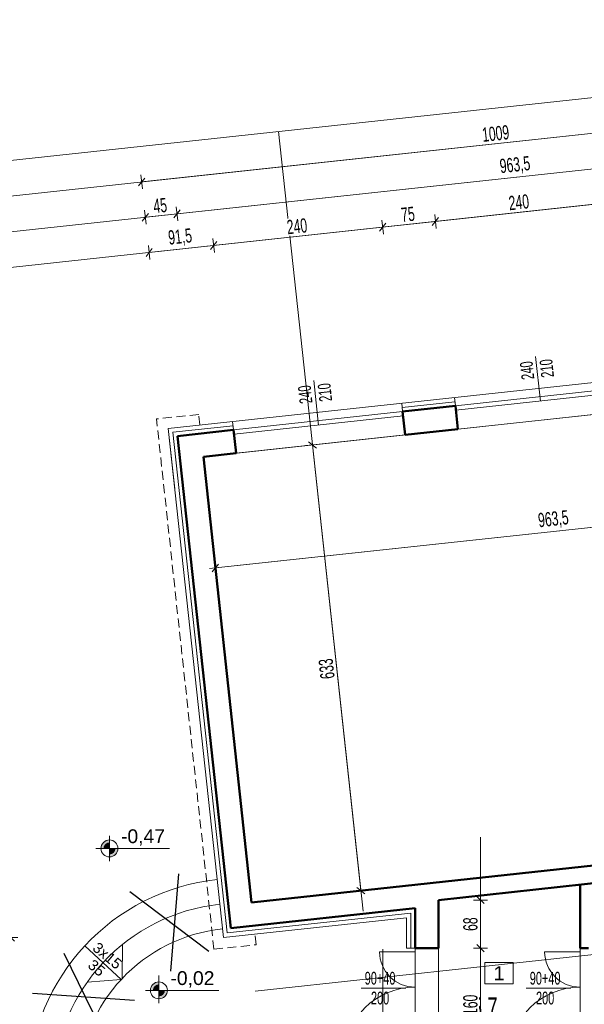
# Model space of a CAD drawing. Header units: millimetres. Extents: x 72202 to 304796, y 21658 to 519946.
# Tile 55 of 139: x 194496 to 195293, y 209281 to 210671. Entities that reach past the tile are written whole.
import ezdxf

# ---------------------------------------------------------------- set-up
doc = ezdxf.new("R2010")
doc.units = ezdxf.units.MM
doc.linetypes.add('DASHED', pattern=[19.05, 12.7, -6.35])
doc.layers.get('0').update_dxf_attribs({"color": 253})
doc.layers.get('Defpoints').update_dxf_attribs({"color": 253})
for name, color, linetype, lineweight in [('DRZWI I OKNA OPISY', 253, 'Continuous', 9), ('linia - gruba - projektowana', 253, 'Continuous', 50), ('LINIA CIENKA', 7, 'Continuous', 13), ('LINIA KRESKOWANIE', 253, 'Continuous', 5), ('LINIA WYMIAROWANIE', 253, 'Continuous', 9), ('OPISY', 253, 'Continuous', 9)]:
    doc.layers.add(name, color=color, linetype=linetype, lineweight=lineweight)
doc.layers.add('LINIA-NIE DRUKOWAĆ', color=253, linetype='Continuous', lineweight=20, plot=False)
doc.styles.add('simplex', font='arial.ttf')
doc.styles.get("Standard").update_dxf_attribs({"font": 'ARIALN.TTF', "width": 0.75})
doc.linetypes.add('GRADZINOWANIE', pattern='A,0.00254,-2.54,[134,ltypeshp.shx,S=2.54,R=0,X=-2.54,Y=0],-5.08,[134,ltypeshp.shx,S=2.54,R=180,X=2.54,Y=0],-2.54', length=10.16254)
doc.dimstyles.new('sebek100', dxfattribs={"dimtxt": 17, "dimasz": 10, "dimexe": 10, "dimexo": 20, "dimgap": 4, "dimtad": 1, "dimrnd": 0.5, "dimtxsty": 'Standard', "dimblk": 'OBLIQUE', "dimcen": 8, "dimclre": 1, "dimazin": 0, "dimtm": 1e-09, "dimtfac": 1, "dimtix": 1, "dimtmove": 1, "dimatfit": 3, "dimldrblk": 'zas', "dimfxl": 10, "dimfxlon": 1, "dimtolj": 2, "dimlwd": -1, "dimlwe": -1, "dimarcsym": 0})

# ---------------------------------------------------------------- blocks, each defined once
blk = doc.blocks.new('_Oblique')
at = {"color": 0, "linetype": 'ByBlock', "lineweight": -2}
blk.add_line((-0.5, -0.5), (0.5, 0.5), dxfattribs=at)
blk = doc.blocks.new('*D483')
at = {"layer": 'Defpoints', "color": 0, "lineweight": -3, "ltscale": 4, "transparency": 16777216}
for p in [(194483.3, 209374.9), (194783.3, 209374.9), (194783.3, 209169.9)]:
    blk.add_point(p, dxfattribs=at)
at = {"layer": 'LINIA WYMIAROWANIE', "color": 1, "ltscale": 4, "transparency": 16777216}
for p, q in [((194493.3, 209374.9), (194473.3, 209374.9)), ((194493.3, 209169.9), (194473.3, 209169.9))]:
    blk.add_line(p, q, dxfattribs=at)
at = {"layer": 'LINIA WYMIAROWANIE', "color": 0, "ltscale": 4, "transparency": 16777216}
blk.add_line((194483.3, 209169.9), (194483.3, 209374.9), dxfattribs=at)
at = {"layer": 'LINIA WYMIAROWANIE', "color": 0, "ltscale": 4, "transparency": 16777216, "xscale": 10, "yscale": 10, "zscale": 10}
for p, rotation in [((194483.3, 209374.9), 90), ((194483.3, 209169.9), 270)]:
    blk.add_blockref('_Oblique', p, dxfattribs=dict(at, rotation=rotation))
at = {"layer": 'LINIA WYMIAROWANIE', "color": 0, "lineweight": -3, "ltscale": 4, "transparency": 16777216, "insert": (194469.1, 209272.4), "char_height": 20, "attachment_point": 5, "rotation": 90, "bg_fill": 3, "box_fill_scale": 1.1, "bg_fill_color": 256, "bg_fill_true_color": 13158600, "bg_fill_transparency": 0}
blk.add_mtext('\\A2;205', dxfattribs=at)
blk = doc.blocks.new('zas')
blk = doc.blocks.new('*D484')
at = {"layer": 'Defpoints', "color": 0, "lineweight": -3, "ltscale": 4, "transparency": 16777216}
for p in [(194705.4, 210093.8), (194783.3, 209374.8), (194435.3, 209337.2)]:
    blk.add_point(p, dxfattribs=at)
at = {"layer": 'LINIA WYMIAROWANIE', "color": 1, "ltscale": 4, "transparency": 16777216}
for p, q in [((194367.4, 210057.2), (194347.5, 210055)), ((194445.2, 209338.2), (194425.4, 209336.1))]:
    blk.add_line(p, q, dxfattribs=at)
at = {"layer": 'LINIA WYMIAROWANIE', "color": 0, "ltscale": 4, "transparency": 16777216}
blk.add_line((194357.4, 210056.1), (194435.3, 209337.2), dxfattribs=at)
at = {"layer": 'LINIA WYMIAROWANIE', "color": 0, "ltscale": 4, "transparency": 16777216, "xscale": 10, "yscale": 10, "zscale": 10}
for p, rotation in [((194357.4, 210056.1), 96.1820173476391), ((194435.3, 209337.2), 276.1820173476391)]:
    blk.add_blockref('_Oblique', p, dxfattribs=dict(at, rotation=rotation))
at = {"layer": 'LINIA WYMIAROWANIE', "color": 0, "lineweight": -3, "ltscale": 4, "transparency": 16777216, "insert": (194382.2, 209695.1), "char_height": 20, "attachment_point": 5, "rotation": 96.182, "bg_fill": 3, "box_fill_scale": 1.1, "bg_fill_color": 256, "bg_fill_true_color": 13158600, "bg_fill_transparency": 0}
blk.add_mtext('\\A2;723', dxfattribs=at)
blk = doc.blocks.new('*D485')
at = {"layer": 'Defpoints', "color": 0, "lineweight": -3, "ltscale": 4, "transparency": 16777216}
for p in [(194769.5, 210352), (194796.4, 210103.6), (194705.4, 210093.7)]:
    blk.add_point(p, dxfattribs=at)
at = {"layer": 'LINIA WYMIAROWANIE', "color": 1, "ltscale": 4, "transparency": 16777216}
for p, q in [((194679.6, 210332.2), (194677.4, 210352.1)), ((194770.5, 210342.1), (194768.4, 210362))]:
    blk.add_line(p, q, dxfattribs=at)
at = {"layer": 'LINIA WYMIAROWANIE', "color": 0, "ltscale": 4, "transparency": 16777216}
blk.add_line((194678.5, 210342.2), (194769.5, 210352), dxfattribs=at)
at = {"layer": 'LINIA WYMIAROWANIE', "color": 0, "ltscale": 4, "transparency": 16777216, "xscale": 10, "yscale": 10, "zscale": 10}
for p, rotation in [((194769.5, 210352), 6.182016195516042), ((194678.5, 210342.2), 186.182016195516)]:
    blk.add_blockref('_Oblique', p, dxfattribs=dict(at, rotation=rotation))
at = {"layer": 'LINIA WYMIAROWANIE', "color": 0, "lineweight": -3, "ltscale": 4, "transparency": 16777216, "insert": (194722.3, 210363), "char_height": 20, "attachment_point": 5, "rotation": 6.182, "bg_fill": 3, "box_fill_scale": 1.1, "bg_fill_color": 256, "bg_fill_true_color": 13158600, "bg_fill_transparency": 0}
blk.add_mtext('\\A2;91,5', dxfattribs=at)
blk = doc.blocks.new('*D486')
at = {"layer": 'Defpoints', "color": 0, "lineweight": -3, "ltscale": 4, "transparency": 16777216}
for p in [(195008.1, 210377.9), (195035, 210129.4), (194796.4, 210103.6)]:
    blk.add_point(p, dxfattribs=at)
at = {"layer": 'LINIA WYMIAROWANIE', "color": 1, "ltscale": 4, "transparency": 16777216}
for p, q in [((195009.1, 210367.9), (195007, 210387.8)), ((194770.5, 210342.1), (194768.4, 210362))]:
    blk.add_line(p, q, dxfattribs=at)
at = {"layer": 'LINIA WYMIAROWANIE', "color": 0, "ltscale": 4, "transparency": 16777216}
blk.add_line((194769.5, 210352), (195008.1, 210377.9), dxfattribs=at)
at = {"layer": 'LINIA WYMIAROWANIE', "color": 0, "ltscale": 4, "transparency": 16777216, "xscale": 10, "yscale": 10, "zscale": 10}
for p, rotation in [((195008.1, 210377.9), 6.182016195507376), ((194769.5, 210352), 186.1820161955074)]:
    blk.add_blockref('_Oblique', p, dxfattribs=dict(at, rotation=rotation))
at = {"layer": 'LINIA WYMIAROWANIE', "color": 0, "lineweight": -3, "ltscale": 4, "transparency": 16777216, "insert": (194887.2, 210379.1), "char_height": 20, "attachment_point": 5, "rotation": 6.182, "bg_fill": 3, "box_fill_scale": 1.1, "bg_fill_color": 256, "bg_fill_true_color": 13158600, "bg_fill_transparency": 0}
blk.add_mtext('\\A2;240', dxfattribs=at)
blk = doc.blocks.new('*D487')
at = {"layer": 'Defpoints', "color": 0, "lineweight": -3, "ltscale": 4, "transparency": 16777216}
for p in [(195082.6, 210386), (195035, 210129.4), (195109.5, 210137.5)]:
    blk.add_point(p, dxfattribs=at)
at = {"layer": 'LINIA WYMIAROWANIE', "color": 1, "ltscale": 4, "transparency": 16777216}
for p, q in [((195083.7, 210376), (195081.6, 210395.9)), ((195009.1, 210367.9), (195007, 210387.8))]:
    blk.add_line(p, q, dxfattribs=at)
at = {"layer": 'LINIA WYMIAROWANIE', "color": 0, "ltscale": 4, "transparency": 16777216}
blk.add_line((195008.1, 210377.9), (195082.6, 210386), dxfattribs=at)
at = {"layer": 'LINIA WYMIAROWANIE', "color": 0, "ltscale": 4, "transparency": 16777216, "xscale": 10, "yscale": 10, "zscale": 10}
for p, rotation in [((195008.1, 210377.9), 186.1820161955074), ((195082.6, 210386), 6.182016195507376)]:
    blk.add_blockref('_Oblique', p, dxfattribs=dict(at, rotation=rotation))
at = {"layer": 'LINIA WYMIAROWANIE', "color": 0, "lineweight": -3, "ltscale": 4, "transparency": 16777216, "insert": (195043.8, 210396), "char_height": 20, "attachment_point": 5, "rotation": 6.182, "bg_fill": 3, "box_fill_scale": 1.1, "bg_fill_color": 256, "bg_fill_true_color": 13158600, "bg_fill_transparency": 0}
blk.add_mtext('\\A2;75', dxfattribs=at)
blk = doc.blocks.new('*D488')
at = {"layer": 'Defpoints', "color": 0, "lineweight": -3, "ltscale": 4, "transparency": 16777216}
for p in [(195321.2, 210411.8), (195348.2, 210163.1), (195109.5, 210137.5)]:
    blk.add_point(p, dxfattribs=at)
at = {"layer": 'LINIA WYMIAROWANIE', "color": 1, "ltscale": 4, "transparency": 16777216}
for p, q in [((195322.3, 210401.9), (195320.2, 210421.8)), ((195083.7, 210376), (195081.6, 210395.9))]:
    blk.add_line(p, q, dxfattribs=at)
at = {"layer": 'LINIA WYMIAROWANIE', "color": 0, "ltscale": 4, "transparency": 16777216}
blk.add_line((195082.6, 210386), (195321.2, 210411.8), dxfattribs=at)
at = {"layer": 'LINIA WYMIAROWANIE', "color": 0, "ltscale": 4, "transparency": 16777216, "xscale": 10, "yscale": 10, "zscale": 10}
for p, rotation in [((195321.2, 210411.8), 6.182016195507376), ((195082.6, 210386), 186.1820161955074)]:
    blk.add_blockref('_Oblique', p, dxfattribs=dict(at, rotation=rotation))
at = {"layer": 'LINIA WYMIAROWANIE', "color": 0, "lineweight": -3, "ltscale": 4, "transparency": 16777216, "insert": (195200.4, 210413), "char_height": 20, "attachment_point": 5, "rotation": 6.182, "bg_fill": 3, "box_fill_scale": 1.1, "bg_fill_color": 256, "bg_fill_true_color": 13158600, "bg_fill_transparency": 0}
blk.add_mtext('\\A2;240', dxfattribs=at)
blk = doc.blocks.new('*D470')
at = {"layer": 'Defpoints', "color": 0, "lineweight": -3, "ltscale": 4, "transparency": 16777216}
for p in [(195670.5, 210550), (195702.7, 210251.7), (194700, 210143.5)]:
    blk.add_point(p, dxfattribs=at)
at = {"layer": 'LINIA WYMIAROWANIE', "color": 0, "ltscale": 4, "transparency": 16777216}
blk.add_line((194667.8, 210441.8), (195670.5, 210550), dxfattribs=at)
at = {"layer": 'LINIA WYMIAROWANIE', "color": 1, "ltscale": 4, "transparency": 16777216}
for p, q in [((195671.6, 210540.1), (195669.4, 210560)), ((194668.9, 210431.9), (194666.8, 210451.8))]:
    blk.add_line(p, q, dxfattribs=at)
at = {"layer": 'LINIA WYMIAROWANIE', "color": 0, "ltscale": 4, "transparency": 16777216, "xscale": 10, "yscale": 10, "zscale": 10}
for p, rotation in [((195670.5, 210550), 6.159668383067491), ((194667.8, 210441.8), 186.1596683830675)]:
    blk.add_blockref('_Oblique', p, dxfattribs=dict(at, rotation=rotation))
at = {"layer": 'LINIA WYMIAROWANIE', "color": 0, "lineweight": -3, "ltscale": 4, "transparency": 16777216, "insert": (195167.6, 210510.1), "char_height": 20, "attachment_point": 5, "rotation": 6.1597, "bg_fill": 3, "box_fill_scale": 1.1, "bg_fill_color": 256, "bg_fill_true_color": 13158600, "bg_fill_transparency": 0}
blk.add_mtext('\\A2;1009', dxfattribs=at)
blk = doc.blocks.new('*D511')
at = {"layer": 'Defpoints', "color": 0, "lineweight": -3, "ltscale": 4, "transparency": 16777216}
for p in [(194717.8, 210396.7), (194714.6, 210008.5), (194759.4, 210013.4)]:
    blk.add_point(p, dxfattribs=at)
at = {"layer": 'LINIA WYMIAROWANIE', "color": 1, "ltscale": 4, "transparency": 16777216}
for p, q in [((194674.2, 210382), (194672, 210401.8)), ((194718.9, 210386.8), (194716.8, 210406.7))]:
    blk.add_line(p, q, dxfattribs=at)
at = {"layer": 'LINIA WYMIAROWANIE', "color": 0, "ltscale": 4, "transparency": 16777216}
blk.add_line((194673.1, 210391.9), (194717.8, 210396.7), dxfattribs=at)
at = {"layer": 'LINIA WYMIAROWANIE', "color": 0, "ltscale": 4, "transparency": 16777216, "xscale": 10, "yscale": 10, "zscale": 10}
for p, rotation in [((194673.1, 210391.9), 186.1820173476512), ((194717.8, 210396.7), 6.182017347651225)]:
    blk.add_blockref('_Oblique', p, dxfattribs=dict(at, rotation=rotation))
at = {"layer": 'LINIA WYMIAROWANIE', "color": 0, "lineweight": -3, "ltscale": 4, "transparency": 16777216, "insert": (194694, 210408.4), "char_height": 20, "attachment_point": 5, "rotation": 6.182, "bg_fill": 3, "box_fill_scale": 1.1, "bg_fill_color": 256, "bg_fill_true_color": 13158600, "bg_fill_transparency": 0}
blk.add_mtext('\\A2;45', dxfattribs=at)
blk = doc.blocks.new('*D512')
at = {"layer": 'Defpoints', "color": 0, "lineweight": -3, "ltscale": 4, "transparency": 16777216}
for p in [(195675.7, 210500.5), (195717.9, 210111.6), (194759.4, 210013.4)]:
    blk.add_point(p, dxfattribs=at)
at = {"layer": 'LINIA WYMIAROWANIE', "color": 1, "ltscale": 4, "transparency": 16777216}
for p, q in [((195676.8, 210490.6), (195674.7, 210510.4)), ((194718.9, 210386.8), (194716.8, 210406.7))]:
    blk.add_line(p, q, dxfattribs=at)
at = {"layer": 'LINIA WYMIAROWANIE', "color": 0, "ltscale": 4, "transparency": 16777216}
blk.add_line((194717.8, 210396.7), (195675.7, 210500.5), dxfattribs=at)
at = {"layer": 'LINIA WYMIAROWANIE', "color": 0, "ltscale": 4, "transparency": 16777216, "xscale": 10, "yscale": 10, "zscale": 10}
for p, rotation in [((195675.7, 210500.5), 6.182017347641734), ((194717.8, 210396.7), 186.1820173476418)]:
    blk.add_blockref('_Oblique', p, dxfattribs=dict(at, rotation=rotation))
at = {"layer": 'LINIA WYMIAROWANIE', "color": 0, "lineweight": -3, "ltscale": 4, "transparency": 16777216, "insert": (195195.1, 210464.5), "char_height": 20, "attachment_point": 5, "rotation": 6.182, "bg_fill": 3, "box_fill_scale": 1.1, "bg_fill_color": 256, "bg_fill_true_color": 13158600, "bg_fill_transparency": 0}
blk.add_mtext('\\A2;963,5', dxfattribs=at)
blk = doc.blocks.new('*D513')
at = {"layer": 'Defpoints', "color": 0, "lineweight": -3, "ltscale": 4, "transparency": 16777216}
for p in [(194782.8, 210102.1), (194787.7, 210057.3)]:
    blk.add_point(p, dxfattribs=at)
at = {"layer": 'LINIA WYMIAROWANIE', "color": 1, "ltscale": 4, "transparency": 16777216}
for p, q in [((194317.7, 210051.7), (194297.8, 210049.6)), ((194322.5, 210006.9), (194302.6, 210004.8))]:
    blk.add_line(p, q, dxfattribs=at)
at = {"layer": 'LINIA WYMIAROWANIE', "color": 0, "ltscale": 4, "transparency": 16777216}
blk.add_line((194307.7, 210050.7), (194312.6, 210005.8), dxfattribs=at)
at = {"layer": 'LINIA WYMIAROWANIE', "color": 0, "ltscale": 4, "transparency": 16777216, "xscale": 10, "yscale": 10, "zscale": 10}
for p, rotation in [((194307.7, 210050.7), 96.182017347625), ((194312.6, 210005.8), 276.182017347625)]:
    blk.add_blockref('_Oblique', p, dxfattribs=dict(at, rotation=rotation))
at = {"layer": 'LINIA WYMIAROWANIE', "color": 0, "lineweight": -3, "ltscale": 4, "transparency": 16777216, "insert": (194296.1, 210026.7), "char_height": 20, "attachment_point": 5, "rotation": 96.182, "bg_fill": 3, "box_fill_scale": 1.1, "bg_fill_color": 256, "bg_fill_true_color": 13158600, "bg_fill_transparency": 0}
blk.add_mtext('\\A2;45', dxfattribs=at)
at = {"layer": 'Defpoints', "color": 0, "lineweight": -3, "ltscale": 4, "transparency": 16777216}
blk.add_point((194312.6, 210005.8), dxfattribs=at)
blk = doc.blocks.new('*D514')
at = {"layer": 'Defpoints', "color": 0, "lineweight": -3, "ltscale": 4, "transparency": 16777216}
for p in [(194787.7, 210057.3), (194908.8, 209433.7), (194380.8, 209376.5)]:
    blk.add_point(p, dxfattribs=at)
at = {"layer": 'LINIA WYMIAROWANIE', "color": 1, "ltscale": 4, "transparency": 16777216}
for p, q in [((194322.5, 210006.9), (194302.6, 210004.8)), ((194390.7, 209377.6), (194370.8, 209375.4))]:
    blk.add_line(p, q, dxfattribs=at)
at = {"layer": 'LINIA WYMIAROWANIE', "color": 0, "ltscale": 4, "transparency": 16777216}
blk.add_line((194312.6, 210005.8), (194380.8, 209376.5), dxfattribs=at)
at = {"layer": 'LINIA WYMIAROWANIE', "color": 0, "ltscale": 4, "transparency": 16777216, "xscale": 10, "yscale": 10, "zscale": 10}
for p, rotation in [((194312.6, 210005.8), 96.18201734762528), ((194380.8, 209376.5), 276.1820173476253)]:
    blk.add_blockref('_Oblique', p, dxfattribs=dict(at, rotation=rotation))
at = {"layer": 'LINIA WYMIAROWANIE', "color": 0, "lineweight": -3, "ltscale": 4, "transparency": 16777216, "insert": (194332.5, 209689.6), "char_height": 20, "attachment_point": 5, "rotation": 96.182, "bg_fill": 3, "box_fill_scale": 1.1, "bg_fill_color": 256, "bg_fill_true_color": 13158600, "bg_fill_transparency": 0}
blk.add_mtext('\\A2;633', dxfattribs=at)
blk = doc.blocks.new('*D515')
at = {"layer": 'Defpoints', "color": 0, "lineweight": -3, "ltscale": 4, "transparency": 16777216}
for p in [(194908.8, 209433.7), (194912.5, 209388.9)]:
    blk.add_point(p, dxfattribs=at)
at = {"layer": 'LINIA WYMIAROWANIE', "color": 1, "ltscale": 4, "transparency": 16777216}
for p, q in [((194390.7, 209377.6), (194370.8, 209375.4)), ((194395.5, 209332.9), (194375.7, 209330.7))]:
    blk.add_line(p, q, dxfattribs=at)
at = {"layer": 'LINIA WYMIAROWANIE', "color": 0, "ltscale": 4, "transparency": 16777216}
blk.add_line((194380.8, 209376.5), (194385.6, 209331.8), dxfattribs=at)
at = {"layer": 'LINIA WYMIAROWANIE', "color": 0, "ltscale": 4, "transparency": 16777216, "xscale": 10, "yscale": 10, "zscale": 10}
for p, rotation in [((194380.8, 209376.5), 96.18201734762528), ((194385.6, 209331.8), 276.1820173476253)]:
    blk.add_blockref('_Oblique', p, dxfattribs=dict(at, rotation=rotation))
at = {"layer": 'LINIA WYMIAROWANIE', "color": 0, "lineweight": -3, "ltscale": 4, "transparency": 16777216, "insert": (194369.1, 209352.6), "char_height": 20, "attachment_point": 5, "rotation": 96.182, "bg_fill": 3, "box_fill_scale": 1.1, "bg_fill_color": 256, "bg_fill_true_color": 13158600, "bg_fill_transparency": 0}
blk.add_mtext('\\A2;45', dxfattribs=at)
at = {"layer": 'Defpoints', "color": 0, "lineweight": -3, "ltscale": 4, "transparency": 16777216}
blk.add_point((194385.6, 209331.8), dxfattribs=at)
blk = doc.blocks.new('*D525')
at = {"layer": 'Defpoints', "color": 0, "lineweight": -3, "ltscale": 4, "transparency": 16777216}
for p in [(195712.9, 210157.5), (194755, 210053.8), (195729.9, 210000.4)]:
    blk.add_point(p, dxfattribs=at)
at = {"layer": 'LINIA WYMIAROWANIE', "color": 1, "ltscale": 4, "transparency": 16777216}
for p, q in [((195729.4, 210005.4), (195731, 209990.5)), ((194771.5, 209901.6), (194773.1, 209886.7))]:
    blk.add_line(p, q, dxfattribs=at)
at = {"layer": 'LINIA WYMIAROWANIE', "color": 0, "ltscale": 4, "transparency": 16777216}
blk.add_line((194772, 209896.7), (195729.9, 210000.4), dxfattribs=at)
at = {"layer": 'LINIA WYMIAROWANIE', "color": 0, "ltscale": 4, "transparency": 16777216, "xscale": 10, "yscale": 10, "zscale": 10}
for p, rotation in [((195729.9, 210000.4), 6.182017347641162), ((194772, 209896.7), 186.1820173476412)]:
    blk.add_blockref('_Oblique', p, dxfattribs=dict(at, rotation=rotation))
at = {"layer": 'LINIA WYMIAROWANIE', "color": 0, "lineweight": -3, "ltscale": 4, "transparency": 16777216, "insert": (195249.2, 209964.5), "char_height": 20, "attachment_point": 5, "rotation": 6.182, "bg_fill": 3, "box_fill_scale": 1.1, "bg_fill_color": 256, "bg_fill_true_color": 13158600, "bg_fill_transparency": 0}
blk.add_mtext('\\A2;963,5', dxfattribs=at)
blk = doc.blocks.new('*D527')
at = {"layer": 'Defpoints', "color": 0, "lineweight": -3, "ltscale": 4, "transparency": 16777216}
for p in [(194755, 210053.8), (194977.3, 209441.1), (194823.2, 209424.4)]:
    blk.add_point(p, dxfattribs=at)
at = {"layer": 'LINIA WYMIAROWANIE', "color": 1, "ltscale": 4, "transparency": 16777216}
for p, q in [((194899.2, 210069.4), (194919, 210071.5)), ((194967.3, 209440), (194987.2, 209442.2))]:
    blk.add_line(p, q, dxfattribs=at)
at = {"layer": 'LINIA WYMIAROWANIE', "color": 0, "ltscale": 4, "transparency": 16777216}
blk.add_line((194909.1, 210070.4), (194977.3, 209441.1), dxfattribs=at)
at = {"layer": 'LINIA WYMIAROWANIE', "color": 0, "ltscale": 4, "transparency": 16777216, "xscale": 10, "yscale": 10, "zscale": 10}
for p, rotation in [((194909.1, 210070.4), 96.18201734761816), ((194977.3, 209441.1), 276.1820173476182)]:
    blk.add_blockref('_Oblique', p, dxfattribs=dict(at, rotation=rotation))
at = {"layer": 'LINIA WYMIAROWANIE', "color": 0, "lineweight": -3, "ltscale": 4, "transparency": 16777216, "insert": (194929.1, 209754.3), "char_height": 20, "attachment_point": 5, "rotation": 96.182, "bg_fill": 3, "box_fill_scale": 1.1, "bg_fill_color": 256, "bg_fill_true_color": 13158600, "bg_fill_transparency": 0}
blk.add_mtext('\\A2;633', dxfattribs=at)
blk = doc.blocks.new('*D581')
at = {"layer": 'Defpoints', "color": 0, "lineweight": -3, "ltscale": 4, "transparency": 16777216}
for p in [(195086.8, 209427.8), (195086.8, 209359.9), (195146.3, 209359.9)]:
    blk.add_point(p, dxfattribs=at)
at = {"layer": 'LINIA WYMIAROWANIE', "ltscale": 4, "transparency": 16777216}
for p, q in [((195136.3, 209427.8), (195156.3, 209427.8)), ((195136.3, 209359.9), (195156.3, 209359.9))]:
    blk.add_line(p, q, dxfattribs=at)
at = {"layer": 'LINIA WYMIAROWANIE', "color": 0, "ltscale": 4, "transparency": 16777216}
blk.add_line((195146.3, 209427.8), (195146.3, 209359.9), dxfattribs=at)
at = {"layer": 'LINIA WYMIAROWANIE', "color": 0, "ltscale": 4, "transparency": 16777216, "xscale": 10, "yscale": 10, "zscale": 10}
for p, rotation in [((195146.3, 209427.8), 90), ((195146.3, 209359.9), 270)]:
    blk.add_blockref('_Oblique', p, dxfattribs=dict(at, rotation=rotation))
at = {"layer": 'LINIA WYMIAROWANIE', "color": 0, "lineweight": -3, "ltscale": 4, "transparency": 16777216, "insert": (195132.1, 209393.8), "char_height": 20, "attachment_point": 5, "rotation": 90, "bg_fill": 3, "box_fill_scale": 1.1, "bg_fill_color": 256, "bg_fill_true_color": 13158600, "bg_fill_transparency": 0}
blk.add_mtext('\\A2;68', dxfattribs=at)
blk = doc.blocks.new('*D582')
at = {"layer": 'Defpoints', "color": 0, "lineweight": -3, "ltscale": 4, "transparency": 16777216}
for p in [(195086.8, 209359.9), (195070.3, 209199.9), (195146.3, 209199.9)]:
    blk.add_point(p, dxfattribs=at)
at = {"layer": 'LINIA WYMIAROWANIE', "ltscale": 4, "transparency": 16777216}
for p, q in [((195136.3, 209359.9), (195156.3, 209359.9)), ((195136.3, 209199.9), (195156.3, 209199.9))]:
    blk.add_line(p, q, dxfattribs=at)
at = {"layer": 'LINIA WYMIAROWANIE', "color": 0, "ltscale": 4, "transparency": 16777216}
blk.add_line((195146.3, 209359.9), (195146.3, 209199.9), dxfattribs=at)
at = {"layer": 'LINIA WYMIAROWANIE', "color": 0, "ltscale": 4, "transparency": 16777216, "xscale": 10, "yscale": 10, "zscale": 10}
for p, rotation in [((195146.3, 209359.9), 90), ((195146.3, 209199.9), 270)]:
    blk.add_blockref('_Oblique', p, dxfattribs=dict(at, rotation=rotation))
at = {"layer": 'LINIA WYMIAROWANIE', "color": 0, "lineweight": -3, "ltscale": 4, "transparency": 16777216, "insert": (195132.1, 209279.9), "char_height": 20, "attachment_point": 5, "rotation": 90, "bg_fill": 3, "box_fill_scale": 1.1, "bg_fill_color": 256, "bg_fill_true_color": 13158600, "bg_fill_transparency": 0}
blk.add_mtext('\\A2;160', dxfattribs=at)

msp = doc.modelspace()

# ---------------------------------------------------------------- hatches: boundary and pattern name
at = {"layer": 'OPISY'}
h = msp.add_hatch(color=256, dxfattribs=at)
edge = h.paths.add_edge_path()
edge.add_line((194622.428, 209500.679), (194622.428, 209512.634))
edge.add_arc((194622.428, 209500.679), 11.954, 90, 180.185208)
edge.add_line((194610.474, 209500.641), (194622.428, 209500.679))
edge = h.paths.add_edge_path()
edge.add_arc((194622.428, 209500.679), 11.954, 269.966892, 359.748577)
edge.add_line((194634.382, 209500.627), (194622.428, 209500.679))
edge.add_line((194622.428, 209500.679), (194622.421, 209488.725))
h = msp.add_hatch(color=256, dxfattribs=at)
h.paths.add_polyline_path([(194622.428, 209500.679), (194622.428, 209509.183, 0.41421356), (194613.925, 209500.679)])
h.paths.add_polyline_path([(194622.428, 209492.176, 0.41421356), (194630.931, 209500.679), (194622.428, 209500.679)])
h = msp.add_hatch(color=256, dxfattribs=at)
edge = h.paths.add_edge_path()
edge.add_line((194692.26, 209300.328), (194692.26, 209312.282))
edge.add_arc((194692.26, 209300.328), 11.954, 90, 180.185208)
edge.add_line((194680.305, 209300.289), (194692.26, 209300.328))
edge = h.paths.add_edge_path()
edge.add_arc((194692.26, 209300.328), 11.954, 269.966892, 359.748577)
edge.add_line((194704.214, 209300.275), (194692.26, 209300.328))
edge.add_line((194692.26, 209300.328), (194692.253, 209288.373))
h = msp.add_hatch(color=256, dxfattribs=at)
h.paths.add_polyline_path([(194692.26, 209300.328), (194692.26, 209308.831, 0.41421356), (194683.756, 209300.328)])
h.paths.add_polyline_path([(194692.26, 209291.824, 0.41421356), (194700.763, 209300.328), (194692.26, 209300.328)])

# ---------------------------------------------------------------- linework, layer by layer
at = {"layer": 'DRZWI I OKNA OPISY'}
for p, q in [((194977.55, 209303.344), (195040.736, 209303.344)), ((195210.55, 209303.344), (195273.736, 209303.344))]:
    msp.add_line(p, q, dxfattribs=at)
at = {"layer": 'linia - gruba - projektowana'}
for p, q in [((195036.279, 210117.412), (195110.843, 210125.489)), ((195036.279, 210117.412), (195039.833, 210084.604)), ((195110.843, 210125.489), (195114.397, 210092.68)), ((194718.637, 210083.006), (194797.675, 210091.567)), ((194797.675, 210091.567), (194801.228, 210058.759)), ((195039.833, 210084.604), (195114.397, 210092.68)), ((194718.637, 210083.006), (194793.911, 209388.071)), ((194754.999, 210053.751), (194801.228, 210058.759)), ((194754.999, 210053.751), (194823.165, 209424.432)), ((194823.165, 209424.432), (195612.086, 209509.886)), ((195086.792, 209427.842), (195614.778, 209485.032)), ((195286.792, 209359.85), (195286.792, 209449.505)), ((195086.792, 209359.85), (195086.792, 209427.842)), ((194793.911, 209388.071), (195053.792, 209416.22)), ((195053.792, 209359.85), (195053.792, 209416.22)), ((195086.792, 209359.85), (195053.792, 209359.85)), ((195286.792, 209359.85), (195298.792, 209359.85))]:
    msp.add_line(p, q, dxfattribs=at)
at = {"layer": 'LINIA CIENKA'}
for p, q in [((195708.044, 210201.98), (194705.401, 210093.772)), ((195110.843, 210125.489), (195349.447, 210151.333)), ((195111.489, 210119.523), (195350.093, 210145.368)), ((195036.279, 210117.412), (195034.981, 210129.436)), ((195110.843, 210125.489), (195109.545, 210137.512)), ((194797.675, 210091.567), (195036.279, 210117.412)), ((195353.001, 210118.525), (195114.397, 210092.68)), ((194797.675, 210091.567), (194796.377, 210103.591)), ((194798.321, 210085.602), (195036.925, 210111.447)), ((194714.632, 210008.547), (194705.401, 210093.772)), ((194705.405, 210093.737), (194783.262, 209374.941)), ((195039.833, 210084.604), (194801.228, 210058.759)), ((194783.292, 209374.85), (195041.792, 209402.85)), ((195041.792, 209359.85), (195041.792, 209402.85)), ((194640.439, 209317.168), (194640.836, 209365.076)), ((194587.631, 209363.187), (194638.925, 209315.553)), ((195053.792, 209354.85), (195003.792, 209354.85)), ((195053.792, 209359.85), (195041.792, 209359.85)), ((195053.792, 209359.85), (195053.792, 209199.85)), ((195053.792, 209359.85), (195053.792, 209354.85)), ((195286.792, 209354.85), (195236.792, 209354.85)), ((195286.792, 209359.85), (195286.792, 209354.85)), ((194638.925, 209315.553), (194591.141, 209312.082))]:
    msp.add_line(p, q, dxfattribs=at)
at = {"layer": 'LINIA CIENKA', "color": 8, "linetype": 'DASHED'}
for p, q in [((194748.526, 210113.514), (194688.872, 210107.076)), ((194769.975, 209358.32), (194688.872, 210107.076)), ((194750.141, 210098.601), (194748.523, 210113.537)), ((194829.626, 209364.781), (194828.011, 209379.694)), ((194769.975, 209358.32), (194829.626, 209364.781))]:
    msp.add_line(p, q, dxfattribs=at)
at = {"layer": 'LINIA CIENKA'}
for centre, radius, start, end in [((194805.963, 209160.433), 297.956, 96.048562, 178.188789), ((194805.963, 209160.433), 262.956, 96.048562, 177.947616), ((194805.963, 209160.433), 227.956, 96.048562, 177.632329), ((195053.792, 209354.85), 50, 180, 270), ((195286.792, 209354.85), 50, 180, 270), ((195053.792, 209204.85), 100, 90, 180), ((195286.792, 209204.85), 100, 90, 180)]:
    msp.add_arc(centre, radius, start, end, dxfattribs=at)
at = {"layer": 'LINIA KRESKOWANIE', "linetype": 'GRADZINOWANIE', "ltscale": 0.6}
for p, q in [((195110.202, 210131.425), (195035.635, 210123.377)), ((194797.021, 210097.625), (194712.012, 210088.451)), ((194788.592, 209381.459), (194712.012, 210088.451)), ((194788.592, 209381.459), (195047.792, 209409.535)), ((195047.792, 209359.85), (195047.792, 209409.535))]:
    msp.add_line(p, q, dxfattribs=at)
at = {"layer": 'LINIA-NIE DRUKOWAĆ'}
for p, q in [((194214.956, 210442.858), (198960.201, 210956.85)), ((194220.341, 210393.149), (198965.585, 210907.141)), ((194225.725, 210343.44), (198970.969, 210857.432)), ((194231.11, 210293.731), (198976.354, 210807.722)), ((194861.177, 210512.855), (194980.385, 209412.309)), ((195146.292, 209060.073), (195146.292, 209516.735)), ((195008.292, 208016.85), (195008.292, 209358.465))]:
    msp.add_line(p, q, dxfattribs=at)
for points in [[(195712.896, 210157.508), (194754.999, 210053.751), (194823.165, 209424.432), (195752.231, 209525.066), (195740.923, 209629.456), (195767.766, 209632.363), (195769.778, 209632.363), (195712.896, 210157.508)], [(195286.792, 209449.505), (195086.792, 209427.842), (195086.792, 209183.85), (195120.792, 209183.85), (195120.792, 209149.85), (195286.792, 209149.85), (195286.792, 209449.505)]]:
    msp.add_lwpolyline(points, dxfattribs=at)
at = {"layer": 'OPISY'}
for p, q in [((194622.428, 209500.679), (194622.431, 209518.634)), ((194622.428, 209500.635), (194622.428, 209513.39)), ((194603.425, 209500.645), (194707.149, 209500.593)), ((194622.428, 209500.679), (194622.418, 209482.634)), ((194622.428, 209500.635), (194622.428, 209487.88)), ((194692.258, 209303.302), (194692.261, 209321.256)), ((194692.26, 209300.284), (194692.26, 209313.039)), ((194673.256, 209300.293), (194776.981, 209300.241)), ((194692.26, 209300.328), (194692.249, 209282.282)), ((194692.26, 209300.284), (194692.26, 209287.528))]:
    msp.add_line(p, q, dxfattribs=at)
msp.add_lwpolyline([(195152.481, 209339.441), (195152.481, 209309.441), (195192.481, 209309.441), (195192.481, 209339.441)], close=True, dxfattribs=at)
for centre in [(194622.428, 209500.679), (194692.26, 209300.328)]:
    msp.add_circle(centre, 11.954, dxfattribs=at)

# ---------------------------------------------------------------- texts
at = {"layer": 'DRZWI I OKNA OPISY', "char_height": 18, "width": 130, "attachment_point": 5, "rotation": 0}
for s, insert in [('90+40', (195004.489, 209317.321)), ('90+40', (195237.489, 209317.321)), ('200', (195004.489, 209289.359)), ('200', (195237.489, 209289.359))]:
    msp.add_mtext(s, dxfattribs=dict(at, insert=insert))
at = {"layer": 'LINIA-NIE DRUKOWAĆ', "insert": (195134.344, 209290.398), "char_height": 30, "width": 125.07, "attachment_point": 1}
msp.add_mtext('5,7', dxfattribs=at)
at = {"layer": 'OPISY', "style": 'simplex'}
for s, insert, char_height, width, attachment_point in [('-0,47', (194638.735, 209527.722), 19.5, 125.07, 1), ('1', (195172.481, 209324.441), 20, 40, 5), ('-0,02', (194708.566, 209327.371), 19.5, 125.07, 1)]:
    msp.add_mtext(s, dxfattribs=dict(at, insert=insert, char_height=char_height, width=width, attachment_point=attachment_point))

# ---------------------------------------------------------------- next in the draw order: dimensions: what is measured, and where the dimension line sits
at = {"layer": 'LINIA WYMIAROWANIE', "lineweight": -3, "ltscale": 4}
dim = msp.add_linear_dim(base=(194483.292, 209374.85), p1=(194783.262, 209169.85), p2=(194783.292, 209374.85), angle=90, dimstyle='sebek100', override={"dimtxt": 20, "dimrnd": 0, "dimtfill": 1, "dimarcsym": 2}, dxfattribs=at)
dim.commit()
dim.dimension.update_dxf_attribs({"geometry": '*D483', "text_midpoint": (194469.081, 209272.35)})

# ---------------------------------------------------------------- next in the draw order: linework, layer by layer
at = {"layer": 'LINIA CIENKA', "lineweight": -3, "ltscale": 4}
msp.add_line((194513.954, 209296.194), (194657.882, 209286.433), dxfattribs=at)

# ---------------------------------------------------------------- next in the draw order: dimensions: what is measured, and where the dimension line sits
at = {"layer": 'LINIA WYMIAROWANIE', "lineweight": -3, "ltscale": 4}
dim = msp.add_aligned_dim(p1=(194705.401, 210093.772), p2=(194783.273, 209374.848), distance=-350, text='723', dimstyle='sebek100', override={"dimtxt": 20, "dimtad": 4, "dimrnd": 0, "dimtfill": 1, "dimarcsym": 2}, dxfattribs=at)
dim.commit()
dim.dimension.update_dxf_attribs({"geometry": '*D484', "text_midpoint": (194382.243, 209695.089)})

# ---------------------------------------------------------------- next in the draw order: dimensions: what is measured, and where the dimension line sits
dim = msp.add_aligned_dim(p1=(194705.405, 210093.737), p2=(194796.377, 210103.591), distance=249.906, dimstyle='sebek100', override={"dimtxt": 20, "dimrnd": 0, "dimfxl": 10, "dimtfill": 1, "dimarcsym": 2}, dxfattribs=at)
dim.commit()
dim.dimension.update_dxf_attribs({"geometry": '*D485', "text_midpoint": (194722.254, 210363.043)})

# ---------------------------------------------------------------- next in the draw order: dimensions: what is measured, and where the dimension line sits
dim = msp.add_linear_dim(base=(195008.07, 210377.889), p1=(194796.377, 210103.591), p2=(195034.981, 210129.436), angle=186.182016, dimstyle='sebek100', override={"dimtxt": 20, "dimrnd": 0, "dimtfill": 1, "dimarcsym": 2}, dxfattribs=at)
dim.commit()
dim.dimension.update_dxf_attribs({"geometry": '*D486', "text_midpoint": (194887.237, 210379.095)})

# ---------------------------------------------------------------- next in the draw order: dimensions: what is measured, and where the dimension line sits
dim = msp.add_linear_dim(base=(195082.634, 210385.965), p1=(195034.981, 210129.436), p2=(195109.545, 210137.512), angle=186.182016, dimstyle='sebek100', override={"dimtxt": 20, "dimrnd": 0, "dimtfill": 1, "dimarcsym": 2}, dxfattribs=at)
dim.commit()
dim.dimension.update_dxf_attribs({"geometry": '*D487', "text_midpoint": (195043.826, 210396.015)})

# ---------------------------------------------------------------- next in the draw order: dimensions: what is measured, and where the dimension line sits
dim = msp.add_linear_dim(base=(195321.238, 210411.81), p1=(195109.545, 210137.512), p2=(195348.173, 210163.142), angle=186.182016, dimstyle='sebek100', override={"dimtxt": 20, "dimrnd": 0, "dimtfill": 1, "dimarcsym": 2}, dxfattribs=at)
dim.commit()
dim.dimension.update_dxf_attribs({"geometry": '*D488', "text_midpoint": (195200.405, 210413.017)})

# ---------------------------------------------------------------- next in the draw order: dimensions: what is measured, and where the dimension line sits
dim = msp.add_aligned_dim(p1=(194700.034, 210143.499), p2=(195702.678, 210251.707), distance=300.063, text='1009', dimstyle='sebek100', override={"dimtxt": 20, "dimrnd": 0, "dimtfill": 1, "dimarcsym": 2}, dxfattribs=at)
dim.commit()
dim.dimension.update_dxf_attribs({"geometry": '*D470', "text_midpoint": (195167.635, 210510.062)})

# ---------------------------------------------------------------- next in the draw order: dimensions: what is measured, and where the dimension line sits
dim = msp.add_aligned_dim(p1=(194714.632, 210008.547), p2=(194759.37, 210013.393), distance=385.595, dimstyle='sebek100', override={"dimtxt": 20, "dimrnd": 0, "dimtfill": 1, "dimarcsym": 2}, dxfattribs=at)
dim.commit()
dim.dimension.update_dxf_attribs({"geometry": '*D511', "text_midpoint": (194693.952, 210408.41)})

# ---------------------------------------------------------------- next in the draw order: dimensions: what is measured, and where the dimension line sits
dim = msp.add_linear_dim(base=(195675.744, 210500.502), p1=(194759.37, 210013.393), p2=(195717.87, 210111.585), angle=186.182017, dimstyle='sebek100', override={"dimtxt": 20, "dimrnd": 0, "dimtfill": 1, "dimarcsym": 2}, dxfattribs=at)
dim.commit()
dim.dimension.update_dxf_attribs({"geometry": '*D512', "text_midpoint": (195195.07, 210464.55)})

# ---------------------------------------------------------------- next in the draw order: dimensions: what is measured, and where the dimension line sits
dim = msp.add_aligned_dim(p1=(194782.803, 210102.126), p2=(194787.659, 210057.289), distance=-477.852, text='45', dimstyle='sebek100', override={"dimtxt": 20, "dimtad": 4, "dimrnd": 0, "dimtfill": 1, "dimarcsym": 2}, dxfattribs=at)
dim.commit()
dim.dimension.update_dxf_attribs({"geometry": '*D513', "text_midpoint": (194296.07, 210026.723)})

# ---------------------------------------------------------------- next in the draw order: dimensions: what is measured, and where the dimension line sits
dim = msp.add_linear_dim(base=(194380.753, 209376.512), p1=(194787.659, 210057.289), p2=(194908.779, 209433.706), angle=96.182017, dimstyle='sebek100', override={"dimtxt": 20, "dimtad": 4, "dimrnd": 0, "dimtfill": 1, "dimarcsym": 2}, dxfattribs=at)
dim.commit()
dim.dimension.update_dxf_attribs({"geometry": '*D514', "text_midpoint": (194332.541, 209689.641)})

# ---------------------------------------------------------------- next in the draw order: linework, layer by layer
at = {"layer": 'LINIA-NIE DRUKOWAĆ'}
msp.add_line((198980.398, 210352.511), (194763.68, 209895.768), dxfattribs=at)

# ---------------------------------------------------------------- next in the draw order: dimensions: what is measured, and where the dimension line sits
at = {"layer": 'LINIA WYMIAROWANIE', "lineweight": -3, "ltscale": 4}
dim = msp.add_linear_dim(base=(194385.599, 209331.773), p1=(194908.779, 209433.706), p2=(194912.542, 209388.85), angle=96.182017, dimstyle='sebek100', override={"dimtxt": 20, "dimtad": 4, "dimrnd": 0, "dimtfill": 1, "dimarcsym": 2}, dxfattribs=at)
dim.commit()
dim.dimension.update_dxf_attribs({"geometry": '*D515', "text_midpoint": (194369.088, 209352.616)})

# ---------------------------------------------------------------- next in the draw order: linework, layer by layer
at = {"layer": 'LINIA CIENKA', "lineweight": -3, "ltscale": 4}
for p, q in [((194720.142, 209465.019), (194708.566, 209327.371)), ((194558.16, 209352.701), (194620.357, 209225.817))]:
    msp.add_line(p, q, dxfattribs=at)
at = {"layer": 'LINIA-NIE DRUKOWAĆ'}
msp.add_line((199045.01, 209756), (194828.292, 209299.257), dxfattribs=at)

# ---------------------------------------------------------------- next in the draw order: texts
at = {"layer": 'OPISY', "char_height": 15, "width": 119.21261, "attachment_point": 5, "rotation": 320.175263, "style": 'simplex'}
for s, insert in [('3x15', (194619.393, 209349.225)), ('35', (194604.266, 209332.01))]:
    msp.add_mtext(s, dxfattribs=dict(at, insert=insert))

# ---------------------------------------------------------------- next in the draw order: dimensions: what is measured, and where the dimension line sits
at = {"layer": 'LINIA WYMIAROWANIE', "lineweight": -3, "ltscale": 4}
dim = msp.add_aligned_dim(p1=(194754.999, 210053.751), p2=(195712.896, 210157.508), distance=-158, dimstyle='sebek100', override={"dimtxt": 20, "dimrnd": 0, "dimfxl": 5, "dimtfill": 1, "dimarcsym": 2}, dxfattribs=at)
dim.commit()
dim.dimension.update_dxf_attribs({"geometry": '*D525', "text_midpoint": (195249.237, 209964.475)})

# ---------------------------------------------------------------- next in the draw order: linework, layer by layer
at = {"layer": 'DRZWI I OKNA OPISY'}
for p, q in [((195230.791, 210132.446), (195224.012, 210195.266)), ((194917.623, 210098.524), (194910.843, 210161.345))]:
    msp.add_line(p, q, dxfattribs=at)

# ---------------------------------------------------------------- next in the draw order: texts
at = {"layer": 'DRZWI I OKNA OPISY', "char_height": 18, "width": 130, "attachment_point": 5, "rotation": 96.159668}
for s, insert in [('240', (195212.083, 210175.536)), ('210', (195239.884, 210178.536)), ('240', (194898.915, 210141.615)), ('210', (194926.715, 210144.615))]:
    msp.add_mtext(s, dxfattribs=dict(at, insert=insert))

# ---------------------------------------------------------------- next in the draw order: dimensions: what is measured, and where the dimension line sits
at = {"layer": 'LINIA WYMIAROWANIE', "lineweight": -3, "ltscale": 4}
dim = msp.add_aligned_dim(p1=(194754.999, 210053.751), p2=(194823.165, 209424.432), distance=155, dimstyle='sebek100', override={"dimtxt": 20, "dimtad": 4, "dimrnd": 0, "dimtfill": 1, "dimarcsym": 2}, dxfattribs=at)
dim.commit()
dim.dimension.update_dxf_attribs({"geometry": '*D527', "text_midpoint": (194929.052, 209754.253)})
dim = msp.add_linear_dim(base=(195146.292, 209359.85), p1=(195086.792, 209427.842), p2=(195086.792, 209359.85), angle=90, text='68', dimstyle='sebek100', override={"dimtxt": 20, "dimrnd": 0, "dimclre": 256, "dimtfill": 1, "dimarcsym": 2}, dxfattribs=at)
dim.commit()
dim.dimension.update_dxf_attribs({"geometry": '*D581', "text_midpoint": (195132.081, 209393.846)})

# ---------------------------------------------------------------- next in the draw order: linework, layer by layer
at = {"layer": 'LINIA CIENKA', "lineweight": -3, "ltscale": 4}
msp.add_line((194651.107, 209439.978), (194762.589, 209355.653), dxfattribs=at)

# ---------------------------------------------------------------- next in the draw order: dimensions: what is measured, and where the dimension line sits
at = {"layer": 'LINIA WYMIAROWANIE', "lineweight": -3, "ltscale": 4}
dim = msp.add_linear_dim(base=(195146.292, 209199.85), p1=(195086.792, 209359.85), p2=(195070.292, 209199.85), angle=90, dimstyle='sebek100', override={"dimtxt": 20, "dimrnd": 0, "dimclre": 256, "dimtfill": 1, "dimarcsym": 2}, dxfattribs=at)
dim.commit()
dim.dimension.update_dxf_attribs({"geometry": '*D582', "text_midpoint": (195132.081, 209279.85)})

doc.saveas('drawing.dxf')
